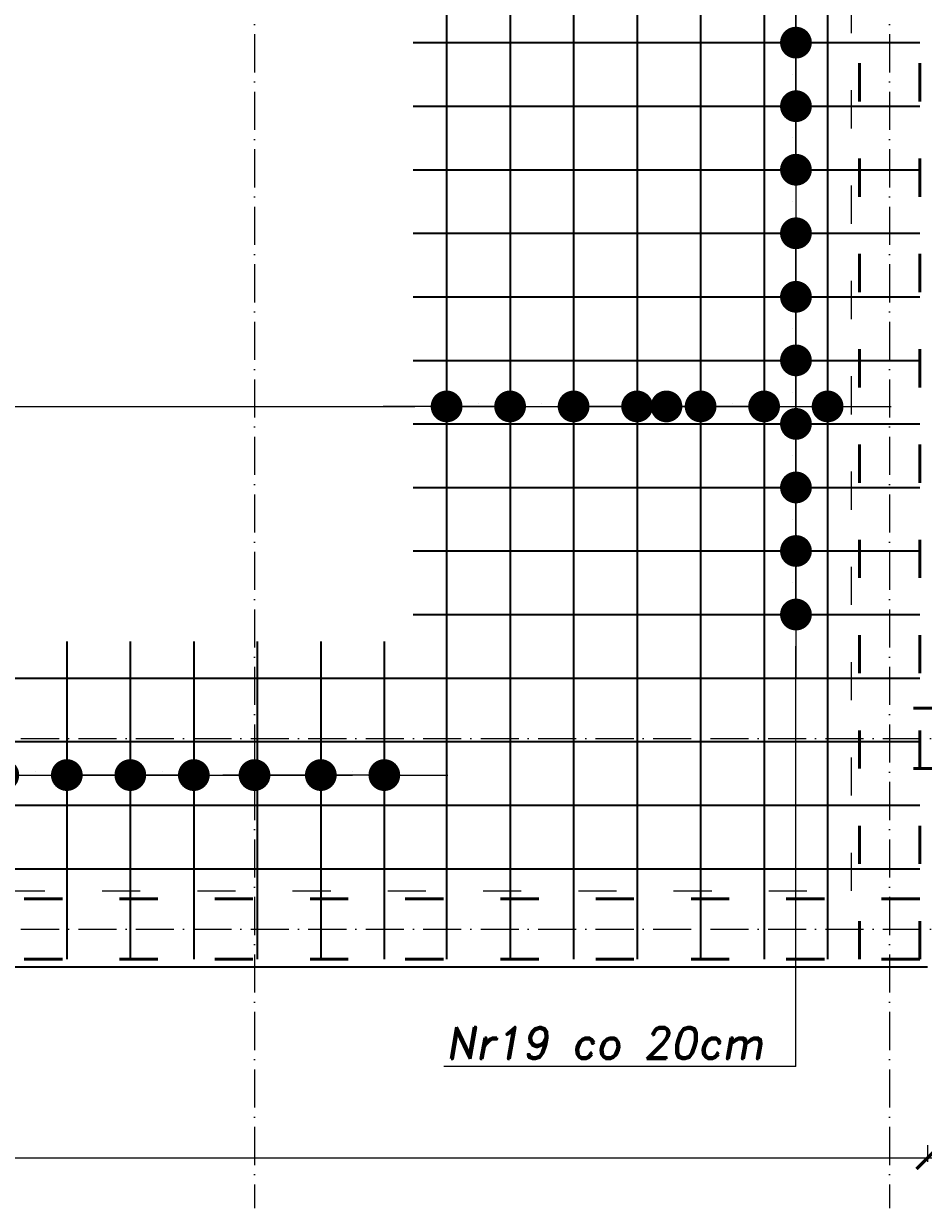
# Model space of a CAD drawing. Header units: millimetres. Extents: x 300938 to 312016, y 11971 to 20881.
# Tile 169 of 239: x 309336 to 309619, y 16196 to 16569. Entities that reach past the tile are written whole.
import ezdxf

# ---------------------------------------------------------------- set-up
doc = ezdxf.new("R2010")
doc.units = ezdxf.units.MM
doc.linetypes.add('ACAD_ISO03W100', pattern=[30, 12, -18])
doc.linetypes.add('ACAD_ISO10W100', pattern=[18, 12, -3, 0, -3])
for name, color, linetype, lineweight in [('konstrukcja', 3, 'Continuous', 35), ('konstrukcja wymiary', 1, 'Continuous', 13), ('opisy', 2, 'Continuous', 18), ('osie', 5, 'ACAD_ISO10W100', 13), ('zbrojenie', 4, 'Continuous', 50), ('zbrojenie płyty', 141, 'Continuous', 35)]:
    doc.layers.add(name, color=color, linetype=linetype, lineweight=lineweight)
doc.layers.add('przerywane', color=6, linetype='ACAD_ISO03W100')
doc.styles.add('KONSTRUKCJA', font='romand.shx', dxfattribs={"oblique": 10})
doc.styles.get("Standard").update_dxf_attribs({"font": 'romand.shx', "oblique": 10})
doc.dimstyles.new('150', dxfattribs={"dimtxt": 10, "dimasz": 7, "dimexe": 1.25, "dimexo": 0.625, "dimgap": 3, "dimtad": 1, "dimdec": 0, "dimrnd": 0.5, "dimtxsty": 'KONSTRUKCJA', "dimblk": 'ARCHTICK', "dimcen": 2.5, "dimadec": 0, "dimazin": 0, "dimtfac": 1, "dimtdec": 0, "dimtix": 1, "dimtmove": 0, "dimatfit": 3, "dimfxl": 4, "dimfxlon": 1, "dimarcsym": 0})
doc.dimstyles.new('kropki', dxfattribs={"dimtxt": 0.001, "dimasz": 10, "dimexe": 1.25, "dimexo": 0.625, "dimgap": 1, "dimtad": 1, "dimtxsty": 'Standard', "dimblk": 'DOT', "dimcen": 2.5, "dimadec": 0, "dimazin": 0, "dimtfac": 1, "dimtmove": 0, "dimatfit": 3, "dimfxl": 1, "dimfxlon": 1, "dimarcsym": 0})

# ---------------------------------------------------------------- blocks, each defined once
blk = doc.blocks.new('_ArchTick')
at = {"color": 0, "linetype": 'ByBlock', "lineweight": 13, "const_width": 0.15}
blk.add_lwpolyline([(-0.5, -0.5), (0.5, 0.5)], dxfattribs=at)
blk = doc.blocks.new('*D1322')
at = {"layer": 'Defpoints', "color": 0, "transparency": 16777216}
for p in [(308976.63, 16272.22), (309620.63, 16272.22), (309620.63, 16212.22)]:
    blk.add_point(p, dxfattribs=at)
at = {"layer": 'konstrukcja wymiary', "color": 0, "lineweight": -2, "transparency": 16777216}
for p, q in [((308976.63, 16216.22), (308976.63, 16210.97)), ((309620.63, 16216.22), (309620.63, 16210.97)), ((308976.63, 16212.22), (309620.63, 16212.22))]:
    blk.add_line(p, q, dxfattribs=at)
at = {"layer": 'konstrukcja wymiary', "color": 0, "lineweight": -2, "transparency": 16777216, "xscale": 7, "yscale": 7, "zscale": 7, "rotation": 180}
blk.add_blockref('_ArchTick', (308976.63, 16212.22), dxfattribs=at)
at = {"layer": 'konstrukcja wymiary', "color": 0, "lineweight": -2, "transparency": 16777216, "xscale": 7, "yscale": 7, "zscale": 7}
blk.add_blockref('_ArchTick', (309620.63, 16212.22), dxfattribs=at)
at = {"layer": 'konstrukcja wymiary', "color": 0, "transparency": 16777216, "insert": (309298.63, 16220.22), "char_height": 10, "attachment_point": 5, "style": 'KONSTRUKCJA'}
blk.add_mtext('644', dxfattribs=at)
blk = doc.blocks.new('*D1323')
at = {"layer": 'Defpoints', "color": 0, "transparency": 16777216}
for p in [(310116.63, 16332.22), (309620.63, 16272.22), (310116.63, 16212.22)]:
    blk.add_point(p, dxfattribs=at)
at = {"layer": 'konstrukcja wymiary', "color": 0, "lineweight": -2, "transparency": 16777216}
for p, q in [((309620.63, 16216.22), (309620.63, 16210.97)), ((310116.63, 16216.22), (310116.63, 16210.97)), ((309620.63, 16212.22), (310116.63, 16212.22))]:
    blk.add_line(p, q, dxfattribs=at)
at = {"layer": 'konstrukcja wymiary', "color": 0, "lineweight": -2, "transparency": 16777216, "xscale": 7, "yscale": 7, "zscale": 7, "rotation": 180}
blk.add_blockref('_ArchTick', (309620.63, 16212.22), dxfattribs=at)
at = {"layer": 'konstrukcja wymiary', "color": 0, "lineweight": -2, "transparency": 16777216, "xscale": 7, "yscale": 7, "zscale": 7}
blk.add_blockref('_ArchTick', (310116.63, 16212.22), dxfattribs=at)
at = {"layer": 'konstrukcja wymiary', "color": 0, "transparency": 16777216, "insert": (309868.63, 16220.22), "char_height": 10, "attachment_point": 5, "style": 'KONSTRUKCJA'}
blk.add_mtext('496', dxfattribs=at)
blk = doc.blocks.new('_Dot')
at = {"color": 0, "linetype": 'ByBlock', "lineweight": -2}
blk.add_line((-0.5, 0), (-1, 0), dxfattribs=at)
at = {"color": 0, "linetype": 'ByBlock', "const_width": 0.5}
blk.add_lwpolyline([(-0.25, 0, 1), (0.25, 0, 1)], format="xyb", close=True, dxfattribs=at)
blk = doc.blocks.new('*D1816')
at = {"layer": 'Defpoints', "color": 0, "transparency": 16777216}
for p in [(309569.13, 16603.22), (309569.13, 16583.22), (309579.16, 16583.22)]:
    blk.add_point(p, dxfattribs=at)
at = {"layer": 'konstrukcja wymiary', "color": 0, "lineweight": -2, "transparency": 16777216}
for p, q in [((309579.16, 16613.22), (309579.16, 16623.22)), ((309578.16, 16603.22), (309580.41, 16603.22)), ((309579.16, 16603.22), (309579.16, 16583.22)), ((309578.16, 16583.22), (309580.41, 16583.22)), ((309579.16, 16573.22), (309579.16, 16563.22))]:
    blk.add_line(p, q, dxfattribs=at)
at = {"layer": 'konstrukcja wymiary', "color": 0, "lineweight": -2, "transparency": 16777216, "xscale": 10, "yscale": 10, "zscale": 10}
for p, rotation in [((309579.16, 16603.22), 270), ((309579.16, 16583.22), 90)]:
    blk.add_blockref('_Dot', p, dxfattribs=dict(at, rotation=rotation))
at = {"layer": 'konstrukcja wymiary', "color": 0, "transparency": 16777216, "insert": (309578.16, 16593.22), "char_height": 0.001, "attachment_point": 5, "rotation": 90}
blk.add_mtext('20', dxfattribs=at)
blk = doc.blocks.new('*D1817')
at = {"layer": 'Defpoints', "color": 0, "transparency": 16777216}
for p in [(309569.13, 16583.22), (309569.13, 16563.22), (309579.16, 16563.22)]:
    blk.add_point(p, dxfattribs=at)
at = {"layer": 'konstrukcja wymiary', "color": 0, "lineweight": -2, "transparency": 16777216}
for p, q in [((309579.16, 16593.22), (309579.16, 16603.22)), ((309578.16, 16583.22), (309580.41, 16583.22)), ((309579.16, 16583.22), (309579.16, 16563.22)), ((309578.16, 16563.22), (309580.41, 16563.22)), ((309579.16, 16553.22), (309579.16, 16543.22))]:
    blk.add_line(p, q, dxfattribs=at)
at = {"layer": 'konstrukcja wymiary', "color": 0, "lineweight": -2, "transparency": 16777216, "xscale": 10, "yscale": 10, "zscale": 10}
for p, rotation in [((309579.16, 16583.22), 270), ((309579.16, 16563.22), 90)]:
    blk.add_blockref('_Dot', p, dxfattribs=dict(at, rotation=rotation))
at = {"layer": 'konstrukcja wymiary', "color": 0, "transparency": 16777216, "insert": (309578.16, 16573.22), "char_height": 0.001, "attachment_point": 5, "rotation": 90}
blk.add_mtext('20', dxfattribs=at)
blk = doc.blocks.new('*D1818')
at = {"layer": 'Defpoints', "color": 0, "transparency": 16777216}
for p in [(309569.13, 16563.22), (309569.13, 16543.22), (309579.16, 16543.22)]:
    blk.add_point(p, dxfattribs=at)
at = {"layer": 'konstrukcja wymiary', "color": 0, "lineweight": -2, "transparency": 16777216}
for p, q in [((309579.16, 16573.22), (309579.16, 16583.22)), ((309578.16, 16563.22), (309580.41, 16563.22)), ((309579.16, 16563.22), (309579.16, 16543.22)), ((309578.16, 16543.22), (309580.41, 16543.22)), ((309579.16, 16533.22), (309579.16, 16523.22))]:
    blk.add_line(p, q, dxfattribs=at)
at = {"layer": 'konstrukcja wymiary', "color": 0, "lineweight": -2, "transparency": 16777216, "xscale": 10, "yscale": 10, "zscale": 10}
for p, rotation in [((309579.16, 16563.22), 270), ((309579.16, 16543.22), 90)]:
    blk.add_blockref('_Dot', p, dxfattribs=dict(at, rotation=rotation))
at = {"layer": 'konstrukcja wymiary', "color": 0, "transparency": 16777216, "insert": (309578.16, 16553.22), "char_height": 0.001, "attachment_point": 5, "rotation": 90}
blk.add_mtext('20', dxfattribs=at)
blk = doc.blocks.new('*D1819')
at = {"layer": 'Defpoints', "color": 0, "transparency": 16777216}
for p in [(309569.13, 16543.22), (309569.13, 16523.22), (309579.16, 16523.22)]:
    blk.add_point(p, dxfattribs=at)
at = {"layer": 'konstrukcja wymiary', "color": 0, "lineweight": -2, "transparency": 16777216}
for p, q in [((309579.16, 16553.22), (309579.16, 16563.22)), ((309578.16, 16543.22), (309580.41, 16543.22)), ((309579.16, 16543.22), (309579.16, 16523.22)), ((309578.16, 16523.22), (309580.41, 16523.22)), ((309579.16, 16513.22), (309579.16, 16503.22))]:
    blk.add_line(p, q, dxfattribs=at)
at = {"layer": 'konstrukcja wymiary', "color": 0, "lineweight": -2, "transparency": 16777216, "xscale": 10, "yscale": 10, "zscale": 10}
for p, rotation in [((309579.16, 16543.22), 270), ((309579.16, 16523.22), 90)]:
    blk.add_blockref('_Dot', p, dxfattribs=dict(at, rotation=rotation))
at = {"layer": 'konstrukcja wymiary', "color": 0, "transparency": 16777216, "insert": (309578.16, 16533.22), "char_height": 0.001, "attachment_point": 5, "rotation": 90}
blk.add_mtext('20', dxfattribs=at)
blk = doc.blocks.new('*D1820')
at = {"layer": 'Defpoints', "color": 0, "transparency": 16777216}
for p in [(309569.13, 16523.22), (309569.13, 16503.22), (309579.16, 16503.22)]:
    blk.add_point(p, dxfattribs=at)
at = {"layer": 'konstrukcja wymiary', "color": 0, "lineweight": -2, "transparency": 16777216}
for p, q in [((309579.16, 16533.22), (309579.16, 16543.22)), ((309578.16, 16523.22), (309580.41, 16523.22)), ((309579.16, 16523.22), (309579.16, 16503.22)), ((309578.16, 16503.22), (309580.41, 16503.22)), ((309579.16, 16493.22), (309579.16, 16483.22))]:
    blk.add_line(p, q, dxfattribs=at)
at = {"layer": 'konstrukcja wymiary', "color": 0, "lineweight": -2, "transparency": 16777216, "xscale": 10, "yscale": 10, "zscale": 10}
for p, rotation in [((309579.16, 16523.22), 270), ((309579.16, 16503.22), 90)]:
    blk.add_blockref('_Dot', p, dxfattribs=dict(at, rotation=rotation))
at = {"layer": 'konstrukcja wymiary', "color": 0, "transparency": 16777216, "insert": (309578.16, 16513.22), "char_height": 0.001, "attachment_point": 5, "rotation": 90}
blk.add_mtext('20', dxfattribs=at)
blk = doc.blocks.new('*D1821')
at = {"layer": 'Defpoints', "color": 0, "transparency": 16777216}
for p in [(309569.13, 16503.22), (309569.13, 16383.22), (309579.16, 16383.22)]:
    blk.add_point(p, dxfattribs=at)
at = {"layer": 'konstrukcja wymiary', "color": 0, "lineweight": -2, "transparency": 16777216}
for p, q in [((309578.16, 16503.22), (309580.41, 16503.22)), ((309579.16, 16493.22), (309579.16, 16393.22)), ((309578.16, 16383.22), (309580.41, 16383.22))]:
    blk.add_line(p, q, dxfattribs=at)
at = {"layer": 'konstrukcja wymiary', "color": 0, "lineweight": -2, "transparency": 16777216, "xscale": 10, "yscale": 10, "zscale": 10}
for p, rotation in [((309579.16, 16503.22), 90), ((309579.16, 16383.22), 270)]:
    blk.add_blockref('_Dot', p, dxfattribs=dict(at, rotation=rotation))
at = {"layer": 'konstrukcja wymiary', "color": 0, "transparency": 16777216, "insert": (309578.16, 16443.22), "char_height": 0.001, "attachment_point": 5, "rotation": 90}
blk.add_mtext('120', dxfattribs=at)
blk = doc.blocks.new('*D1822')
at = {"layer": 'Defpoints', "color": 0, "transparency": 16777216}
for p in [(309569.13, 16403.22), (309579.16, 16403.22), (309569.13, 16383.22)]:
    blk.add_point(p, dxfattribs=at)
at = {"layer": 'konstrukcja wymiary', "color": 0, "lineweight": -2, "transparency": 16777216}
for p, q in [((309579.16, 16413.22), (309579.16, 16423.22)), ((309578.16, 16403.22), (309580.41, 16403.22)), ((309579.16, 16383.22), (309579.16, 16403.22)), ((309578.16, 16383.22), (309580.41, 16383.22)), ((309579.16, 16373.22), (309579.16, 16363.22))]:
    blk.add_line(p, q, dxfattribs=at)
at = {"layer": 'konstrukcja wymiary', "color": 0, "lineweight": -2, "transparency": 16777216, "xscale": 10, "yscale": 10, "zscale": 10}
for p, rotation in [((309579.16, 16403.22), 270), ((309579.16, 16383.22), 90)]:
    blk.add_blockref('_Dot', p, dxfattribs=dict(at, rotation=rotation))
at = {"layer": 'konstrukcja wymiary', "color": 0, "transparency": 16777216, "insert": (309578.16, 16393.22), "char_height": 0.001, "attachment_point": 5, "rotation": 90}
blk.add_mtext('20', dxfattribs=at)
blk = doc.blocks.new('*D1823')
at = {"layer": 'Defpoints', "color": 0, "transparency": 16777216}
for p in [(309569.13, 16423.22), (309579.16, 16423.22), (309569.13, 16403.22)]:
    blk.add_point(p, dxfattribs=at)
at = {"layer": 'konstrukcja wymiary', "color": 0, "lineweight": -2, "transparency": 16777216}
for p, q in [((309579.16, 16433.22), (309579.16, 16443.22)), ((309578.16, 16423.22), (309580.41, 16423.22)), ((309579.16, 16403.22), (309579.16, 16423.22)), ((309578.16, 16403.22), (309580.41, 16403.22)), ((309579.16, 16393.22), (309579.16, 16383.22))]:
    blk.add_line(p, q, dxfattribs=at)
at = {"layer": 'konstrukcja wymiary', "color": 0, "lineweight": -2, "transparency": 16777216, "xscale": 10, "yscale": 10, "zscale": 10}
for p, rotation in [((309579.16, 16423.22), 270), ((309579.16, 16403.22), 90)]:
    blk.add_blockref('_Dot', p, dxfattribs=dict(at, rotation=rotation))
at = {"layer": 'konstrukcja wymiary', "color": 0, "transparency": 16777216, "insert": (309578.16, 16413.22), "char_height": 0.001, "attachment_point": 5, "rotation": 90}
blk.add_mtext('20', dxfattribs=at)
blk = doc.blocks.new('*D1824')
at = {"layer": 'Defpoints', "color": 0, "transparency": 16777216}
for p in [(309569.13, 16443.22), (309579.16, 16443.22), (309569.13, 16423.22)]:
    blk.add_point(p, dxfattribs=at)
at = {"layer": 'konstrukcja wymiary', "color": 0, "lineweight": -2, "transparency": 16777216}
for p, q in [((309579.16, 16453.22), (309579.16, 16463.22)), ((309578.16, 16443.22), (309580.41, 16443.22)), ((309579.16, 16423.22), (309579.16, 16443.22)), ((309578.16, 16423.22), (309580.41, 16423.22)), ((309579.16, 16413.22), (309579.16, 16403.22))]:
    blk.add_line(p, q, dxfattribs=at)
at = {"layer": 'konstrukcja wymiary', "color": 0, "lineweight": -2, "transparency": 16777216, "xscale": 10, "yscale": 10, "zscale": 10}
for p, rotation in [((309579.16, 16443.22), 270), ((309579.16, 16423.22), 90)]:
    blk.add_blockref('_Dot', p, dxfattribs=dict(at, rotation=rotation))
at = {"layer": 'konstrukcja wymiary', "color": 0, "transparency": 16777216, "insert": (309578.16, 16433.22), "char_height": 0.001, "attachment_point": 5, "rotation": 90}
blk.add_mtext('20', dxfattribs=at)
blk = doc.blocks.new('*D1825')
at = {"layer": 'Defpoints', "color": 0, "transparency": 16777216}
for p in [(309569.13, 16463.22), (309579.16, 16463.22), (309569.13, 16443.22)]:
    blk.add_point(p, dxfattribs=at)
at = {"layer": 'konstrukcja wymiary', "color": 0, "lineweight": -2, "transparency": 16777216}
for p, q in [((309579.16, 16473.22), (309579.16, 16483.22)), ((309578.16, 16463.22), (309580.41, 16463.22)), ((309579.16, 16443.22), (309579.16, 16463.22)), ((309578.16, 16443.22), (309580.41, 16443.22)), ((309579.16, 16433.22), (309579.16, 16423.22))]:
    blk.add_line(p, q, dxfattribs=at)
at = {"layer": 'konstrukcja wymiary', "color": 0, "lineweight": -2, "transparency": 16777216, "xscale": 10, "yscale": 10, "zscale": 10}
for p, rotation in [((309579.16, 16463.22), 270), ((309579.16, 16443.22), 90)]:
    blk.add_blockref('_Dot', p, dxfattribs=dict(at, rotation=rotation))
at = {"layer": 'konstrukcja wymiary', "color": 0, "transparency": 16777216, "insert": (309578.16, 16453.22), "char_height": 0.001, "attachment_point": 5, "rotation": 90}
blk.add_mtext('20', dxfattribs=at)
blk = doc.blocks.new('*D1826')
at = {"layer": 'Defpoints', "color": 0, "transparency": 16777216}
for p in [(309569.13, 16483.22), (309579.16, 16483.22), (309569.13, 16463.22)]:
    blk.add_point(p, dxfattribs=at)
at = {"layer": 'konstrukcja wymiary', "color": 0, "lineweight": -2, "transparency": 16777216}
for p, q in [((309579.16, 16493.22), (309579.16, 16503.22)), ((309578.16, 16483.22), (309580.41, 16483.22)), ((309579.16, 16463.22), (309579.16, 16483.22)), ((309578.16, 16463.22), (309580.41, 16463.22)), ((309579.16, 16453.22), (309579.16, 16443.22))]:
    blk.add_line(p, q, dxfattribs=at)
at = {"layer": 'konstrukcja wymiary', "color": 0, "lineweight": -2, "transparency": 16777216, "xscale": 10, "yscale": 10, "zscale": 10}
for p, rotation in [((309579.16, 16483.22), 270), ((309579.16, 16463.22), 90)]:
    blk.add_blockref('_Dot', p, dxfattribs=dict(at, rotation=rotation))
at = {"layer": 'konstrukcja wymiary', "color": 0, "transparency": 16777216, "insert": (309578.16, 16473.22), "char_height": 0.001, "attachment_point": 5, "rotation": 90}
blk.add_mtext('20', dxfattribs=at)
blk = doc.blocks.new('*D1976')
at = {"layer": 'Defpoints', "color": 0, "transparency": 16777216}
for p in [(309329.52, 16332.69), (309309.52, 16323.22), (309329.52, 16323.22)]:
    blk.add_point(p, dxfattribs=at)
at = {"layer": 'konstrukcja wymiary', "color": 0, "lineweight": -2, "transparency": 16777216}
for p, q in [((309299.52, 16332.69), (309289.52, 16332.69)), ((309309.52, 16331.69), (309309.52, 16333.94)), ((309309.52, 16332.69), (309329.52, 16332.69)), ((309329.52, 16331.69), (309329.52, 16333.94)), ((309339.52, 16332.69), (309349.52, 16332.69))]:
    blk.add_line(p, q, dxfattribs=at)
at = {"layer": 'konstrukcja wymiary', "color": 0, "lineweight": -2, "transparency": 16777216, "xscale": 10, "yscale": 10, "zscale": 10}
blk.add_blockref('_Dot', (309309.52, 16332.69), dxfattribs=at)
at = {"layer": 'konstrukcja wymiary', "color": 0, "lineweight": -2, "transparency": 16777216, "xscale": 10, "yscale": 10, "zscale": 10, "rotation": 180}
blk.add_blockref('_Dot', (309329.52, 16332.69), dxfattribs=at)
at = {"layer": 'konstrukcja wymiary', "color": 0, "transparency": 16777216, "insert": (309319.52, 16333.69), "char_height": 0.001, "attachment_point": 5}
blk.add_mtext('20', dxfattribs=at)
blk = doc.blocks.new('*D1977')
at = {"layer": 'Defpoints', "color": 0, "transparency": 16777216}
for p in [(309349.52, 16332.69), (309329.52, 16323.22), (309349.52, 16323.22)]:
    blk.add_point(p, dxfattribs=at)
at = {"layer": 'konstrukcja wymiary', "color": 0, "lineweight": -2, "transparency": 16777216}
for p, q in [((309319.52, 16332.69), (309309.52, 16332.69)), ((309329.52, 16331.69), (309329.52, 16333.94)), ((309329.52, 16332.69), (309349.52, 16332.69)), ((309349.52, 16331.69), (309349.52, 16333.94)), ((309359.52, 16332.69), (309369.52, 16332.69))]:
    blk.add_line(p, q, dxfattribs=at)
at = {"layer": 'konstrukcja wymiary', "color": 0, "lineweight": -2, "transparency": 16777216, "xscale": 10, "yscale": 10, "zscale": 10}
blk.add_blockref('_Dot', (309329.52, 16332.69), dxfattribs=at)
at = {"layer": 'konstrukcja wymiary', "color": 0, "lineweight": -2, "transparency": 16777216, "xscale": 10, "yscale": 10, "zscale": 10, "rotation": 180}
blk.add_blockref('_Dot', (309349.52, 16332.69), dxfattribs=at)
at = {"layer": 'konstrukcja wymiary', "color": 0, "transparency": 16777216, "insert": (309339.52, 16333.69), "char_height": 0.001, "attachment_point": 5}
blk.add_mtext('20', dxfattribs=at)
blk = doc.blocks.new('*D1978')
at = {"layer": 'Defpoints', "color": 0, "transparency": 16777216}
for p in [(309389.52, 16332.69), (309349.52, 16323.22), (309389.52, 16323.22)]:
    blk.add_point(p, dxfattribs=at)
at = {"layer": 'konstrukcja wymiary', "color": 0, "lineweight": -2, "transparency": 16777216}
for p, q in [((309349.52, 16331.69), (309349.52, 16333.94)), ((309359.52, 16332.69), (309379.52, 16332.69)), ((309389.52, 16331.69), (309389.52, 16333.94))]:
    blk.add_line(p, q, dxfattribs=at)
at = {"layer": 'konstrukcja wymiary', "color": 0, "lineweight": -2, "transparency": 16777216, "xscale": 10, "yscale": 10, "zscale": 10, "rotation": 180}
blk.add_blockref('_Dot', (309349.52, 16332.69), dxfattribs=at)
at = {"layer": 'konstrukcja wymiary', "color": 0, "lineweight": -2, "transparency": 16777216, "xscale": 10, "yscale": 10, "zscale": 10}
blk.add_blockref('_Dot', (309389.52, 16332.69), dxfattribs=at)
at = {"layer": 'konstrukcja wymiary', "color": 0, "transparency": 16777216, "insert": (309369.52, 16333.69), "char_height": 0.001, "attachment_point": 5}
blk.add_mtext('40', dxfattribs=at)
blk = doc.blocks.new('*D1979')
at = {"layer": 'Defpoints', "color": 0, "transparency": 16777216}
for p in [(309369.52, 16332.69), (309369.52, 16323.22), (309389.52, 16323.22)]:
    blk.add_point(p, dxfattribs=at)
at = {"layer": 'konstrukcja wymiary', "color": 0, "lineweight": -2, "transparency": 16777216}
for p, q in [((309359.52, 16332.69), (309349.52, 16332.69)), ((309369.52, 16331.69), (309369.52, 16333.94)), ((309389.52, 16332.69), (309369.52, 16332.69)), ((309389.52, 16331.69), (309389.52, 16333.94)), ((309399.52, 16332.69), (309409.52, 16332.69))]:
    blk.add_line(p, q, dxfattribs=at)
at = {"layer": 'konstrukcja wymiary', "color": 0, "lineweight": -2, "transparency": 16777216, "xscale": 10, "yscale": 10, "zscale": 10}
blk.add_blockref('_Dot', (309369.52, 16332.69), dxfattribs=at)
at = {"layer": 'konstrukcja wymiary', "color": 0, "lineweight": -2, "transparency": 16777216, "xscale": 10, "yscale": 10, "zscale": 10, "rotation": 180}
blk.add_blockref('_Dot', (309389.52, 16332.69), dxfattribs=at)
at = {"layer": 'konstrukcja wymiary', "color": 0, "transparency": 16777216, "insert": (309379.52, 16333.69), "char_height": 0.001, "attachment_point": 5}
blk.add_mtext('20', dxfattribs=at)
blk = doc.blocks.new('*D1980')
at = {"layer": 'Defpoints', "color": 0, "transparency": 16777216}
for p in [(309408.63, 16332.69), (309369.52, 16323.22), (309408.63, 16323.22)]:
    blk.add_point(p, dxfattribs=at)
at = {"layer": 'konstrukcja wymiary', "color": 0, "lineweight": -2, "transparency": 16777216}
for p, q in [((309369.52, 16331.69), (309369.52, 16333.94)), ((309379.52, 16332.69), (309398.63, 16332.69)), ((309408.63, 16331.69), (309408.63, 16333.94))]:
    blk.add_line(p, q, dxfattribs=at)
at = {"layer": 'konstrukcja wymiary', "color": 0, "lineweight": -2, "transparency": 16777216, "xscale": 10, "yscale": 10, "zscale": 10, "rotation": 180}
blk.add_blockref('_Dot', (309369.52, 16332.69), dxfattribs=at)
at = {"layer": 'konstrukcja wymiary', "color": 0, "lineweight": -2, "transparency": 16777216, "xscale": 10, "yscale": 10, "zscale": 10}
blk.add_blockref('_Dot', (309408.63, 16332.69), dxfattribs=at)
at = {"layer": 'konstrukcja wymiary', "color": 0, "transparency": 16777216, "insert": (309389.07, 16333.69), "char_height": 0.001, "attachment_point": 5}
blk.add_mtext('39,11', dxfattribs=at)
blk = doc.blocks.new('*D1981')
at = {"layer": 'Defpoints', "color": 0, "transparency": 16777216}
for p in [(309449.52, 16332.69), (309408.63, 16323.22), (309449.52, 16323.22)]:
    blk.add_point(p, dxfattribs=at)
at = {"layer": 'konstrukcja wymiary', "color": 0, "lineweight": -2, "transparency": 16777216}
for p, q in [((309408.63, 16331.69), (309408.63, 16333.94)), ((309418.63, 16332.69), (309439.52, 16332.69)), ((309449.52, 16331.69), (309449.52, 16333.94))]:
    blk.add_line(p, q, dxfattribs=at)
at = {"layer": 'konstrukcja wymiary', "color": 0, "lineweight": -2, "transparency": 16777216, "xscale": 10, "yscale": 10, "zscale": 10, "rotation": 180}
blk.add_blockref('_Dot', (309408.63, 16332.69), dxfattribs=at)
at = {"layer": 'konstrukcja wymiary', "color": 0, "lineweight": -2, "transparency": 16777216, "xscale": 10, "yscale": 10, "zscale": 10}
blk.add_blockref('_Dot', (309449.52, 16332.69), dxfattribs=at)
at = {"layer": 'konstrukcja wymiary', "color": 0, "transparency": 16777216, "insert": (309429.07, 16333.69), "char_height": 0.001, "attachment_point": 5}
blk.add_mtext('40,89', dxfattribs=at)
blk = doc.blocks.new('*D1982')
at = {"layer": 'Defpoints', "color": 0, "transparency": 16777216}
for p in [(309429.52, 16332.69), (309429.52, 16323.22), (309449.52, 16323.22)]:
    blk.add_point(p, dxfattribs=at)
at = {"layer": 'konstrukcja wymiary', "color": 0, "lineweight": -2, "transparency": 16777216}
for p, q in [((309419.52, 16332.69), (309409.52, 16332.69)), ((309429.52, 16331.69), (309429.52, 16333.94)), ((309449.52, 16332.69), (309429.52, 16332.69)), ((309449.52, 16331.69), (309449.52, 16333.94)), ((309459.52, 16332.69), (309469.52, 16332.69))]:
    blk.add_line(p, q, dxfattribs=at)
at = {"layer": 'konstrukcja wymiary', "color": 0, "lineweight": -2, "transparency": 16777216, "xscale": 10, "yscale": 10, "zscale": 10}
blk.add_blockref('_Dot', (309429.52, 16332.69), dxfattribs=at)
at = {"layer": 'konstrukcja wymiary', "color": 0, "lineweight": -2, "transparency": 16777216, "xscale": 10, "yscale": 10, "zscale": 10, "rotation": 180}
blk.add_blockref('_Dot', (309449.52, 16332.69), dxfattribs=at)
at = {"layer": 'konstrukcja wymiary', "color": 0, "transparency": 16777216, "insert": (309439.52, 16333.69), "char_height": 0.001, "attachment_point": 5}
blk.add_mtext('20', dxfattribs=at)
blk = doc.blocks.new('*D1986')
at = {"layer": 'Defpoints', "color": 0, "transparency": 16777216}
for p in [(309469.13, 16448.72), (309469.13, 16443.22), (309069.52, 16439.72)]:
    blk.add_point(p, dxfattribs=at)
at = {"layer": 'konstrukcja wymiary', "color": 0, "lineweight": -2, "transparency": 16777216}
for p, q in [((309069.52, 16447.72), (309069.52, 16449.97)), ((309079.52, 16448.72), (309459.13, 16448.72)), ((309469.13, 16447.72), (309469.13, 16449.97))]:
    blk.add_line(p, q, dxfattribs=at)
at = {"layer": 'konstrukcja wymiary', "color": 0, "lineweight": -2, "transparency": 16777216, "xscale": 10, "yscale": 10, "zscale": 10, "rotation": 180}
blk.add_blockref('_Dot', (309069.52, 16448.72), dxfattribs=at)
at = {"layer": 'konstrukcja wymiary', "color": 0, "lineweight": -2, "transparency": 16777216, "xscale": 10, "yscale": 10, "zscale": 10}
blk.add_blockref('_Dot', (309469.13, 16448.72), dxfattribs=at)
at = {"layer": 'konstrukcja wymiary', "color": 0, "transparency": 16777216, "insert": (309269.32, 16449.72), "char_height": 0.001, "attachment_point": 5}
blk.add_mtext('399,61', dxfattribs=at)
blk = doc.blocks.new('*D1987')
at = {"layer": 'Defpoints', "color": 0, "transparency": 16777216}
for p in [(309489.13, 16448.72), (309469.13, 16443.22), (309489.13, 16443.22)]:
    blk.add_point(p, dxfattribs=at)
at = {"layer": 'konstrukcja wymiary', "color": 0, "lineweight": -2, "transparency": 16777216}
for p, q in [((309459.13, 16448.72), (309449.13, 16448.72)), ((309469.13, 16447.72), (309469.13, 16449.97)), ((309469.13, 16448.72), (309489.13, 16448.72)), ((309489.13, 16447.72), (309489.13, 16449.97)), ((309499.13, 16448.72), (309509.13, 16448.72))]:
    blk.add_line(p, q, dxfattribs=at)
at = {"layer": 'konstrukcja wymiary', "color": 0, "lineweight": -2, "transparency": 16777216, "xscale": 10, "yscale": 10, "zscale": 10}
blk.add_blockref('_Dot', (309469.13, 16448.72), dxfattribs=at)
at = {"layer": 'konstrukcja wymiary', "color": 0, "lineweight": -2, "transparency": 16777216, "xscale": 10, "yscale": 10, "zscale": 10, "rotation": 180}
blk.add_blockref('_Dot', (309489.13, 16448.72), dxfattribs=at)
at = {"layer": 'konstrukcja wymiary', "color": 0, "transparency": 16777216, "insert": (309479.13, 16449.72), "char_height": 0.001, "attachment_point": 5}
blk.add_mtext('20', dxfattribs=at)
blk = doc.blocks.new('*D1988')
at = {"layer": 'Defpoints', "color": 0, "transparency": 16777216}
for p in [(309509.13, 16448.72), (309489.13, 16443.22), (309509.13, 16443.22)]:
    blk.add_point(p, dxfattribs=at)
at = {"layer": 'konstrukcja wymiary', "color": 0, "lineweight": -2, "transparency": 16777216}
for p, q in [((309479.13, 16448.72), (309469.13, 16448.72)), ((309489.13, 16447.72), (309489.13, 16449.97)), ((309489.13, 16448.72), (309509.13, 16448.72)), ((309509.13, 16447.72), (309509.13, 16449.97)), ((309519.13, 16448.72), (309529.13, 16448.72))]:
    blk.add_line(p, q, dxfattribs=at)
at = {"layer": 'konstrukcja wymiary', "color": 0, "lineweight": -2, "transparency": 16777216, "xscale": 10, "yscale": 10, "zscale": 10}
blk.add_blockref('_Dot', (309489.13, 16448.72), dxfattribs=at)
at = {"layer": 'konstrukcja wymiary', "color": 0, "lineweight": -2, "transparency": 16777216, "xscale": 10, "yscale": 10, "zscale": 10, "rotation": 180}
blk.add_blockref('_Dot', (309509.13, 16448.72), dxfattribs=at)
at = {"layer": 'konstrukcja wymiary', "color": 0, "transparency": 16777216, "insert": (309499.13, 16449.72), "char_height": 0.001, "attachment_point": 5}
blk.add_mtext('20', dxfattribs=at)
blk = doc.blocks.new('*D1989')
at = {"layer": 'Defpoints', "color": 0, "transparency": 16777216}
for p in [(309529.13, 16448.72), (309529.13, 16443.22), (309538.38, 16443.22)]:
    blk.add_point(p, dxfattribs=at)
at = {"layer": 'konstrukcja wymiary', "color": 0, "lineweight": -2, "transparency": 16777216}
for p, q in [((309519.13, 16448.72), (309509.13, 16448.72)), ((309529.13, 16447.72), (309529.13, 16449.97)), ((309538.38, 16448.72), (309529.13, 16448.72)), ((309538.38, 16447.72), (309538.38, 16449.97)), ((309548.38, 16448.72), (309558.38, 16448.72))]:
    blk.add_line(p, q, dxfattribs=at)
at = {"layer": 'konstrukcja wymiary', "color": 0, "lineweight": -2, "transparency": 16777216, "xscale": 10, "yscale": 10, "zscale": 10}
blk.add_blockref('_Dot', (309529.13, 16448.72), dxfattribs=at)
at = {"layer": 'konstrukcja wymiary', "color": 0, "lineweight": -2, "transparency": 16777216, "xscale": 10, "yscale": 10, "zscale": 10, "rotation": 180}
blk.add_blockref('_Dot', (309538.38, 16448.72), dxfattribs=at)
at = {"layer": 'konstrukcja wymiary', "color": 0, "transparency": 16777216, "insert": (309533.76, 16449.72), "char_height": 0.001, "attachment_point": 5}
blk.add_mtext('9,25', dxfattribs=at)
blk = doc.blocks.new('*D1990')
at = {"layer": 'Defpoints', "color": 0, "transparency": 16777216}
for p in [(309549.13, 16448.72), (309529.13, 16443.22), (309549.13, 16443.22)]:
    blk.add_point(p, dxfattribs=at)
at = {"layer": 'konstrukcja wymiary', "color": 0, "lineweight": -2, "transparency": 16777216}
for p, q in [((309519.13, 16448.72), (309509.13, 16448.72)), ((309529.13, 16447.72), (309529.13, 16449.97)), ((309529.13, 16448.72), (309549.13, 16448.72)), ((309549.13, 16447.72), (309549.13, 16449.97)), ((309559.13, 16448.72), (309569.13, 16448.72))]:
    blk.add_line(p, q, dxfattribs=at)
at = {"layer": 'konstrukcja wymiary', "color": 0, "lineweight": -2, "transparency": 16777216, "xscale": 10, "yscale": 10, "zscale": 10}
blk.add_blockref('_Dot', (309529.13, 16448.72), dxfattribs=at)
at = {"layer": 'konstrukcja wymiary', "color": 0, "lineweight": -2, "transparency": 16777216, "xscale": 10, "yscale": 10, "zscale": 10, "rotation": 180}
blk.add_blockref('_Dot', (309549.13, 16448.72), dxfattribs=at)
at = {"layer": 'konstrukcja wymiary', "color": 0, "transparency": 16777216, "insert": (309539.13, 16449.72), "char_height": 0.001, "attachment_point": 5}
blk.add_mtext('20', dxfattribs=at)
blk = doc.blocks.new('*D1991')
at = {"layer": 'Defpoints', "color": 0, "transparency": 16777216}
for p in [(309569.13, 16448.72), (309549.13, 16443.22), (309569.13, 16443.22)]:
    blk.add_point(p, dxfattribs=at)
at = {"layer": 'konstrukcja wymiary', "color": 0, "lineweight": -2, "transparency": 16777216}
for p, q in [((309539.13, 16448.72), (309529.13, 16448.72)), ((309549.13, 16447.72), (309549.13, 16449.97)), ((309549.13, 16448.72), (309569.13, 16448.72)), ((309569.13, 16447.72), (309569.13, 16449.97)), ((309579.13, 16448.72), (309589.13, 16448.72))]:
    blk.add_line(p, q, dxfattribs=at)
at = {"layer": 'konstrukcja wymiary', "color": 0, "lineweight": -2, "transparency": 16777216, "xscale": 10, "yscale": 10, "zscale": 10}
blk.add_blockref('_Dot', (309549.13, 16448.72), dxfattribs=at)
at = {"layer": 'konstrukcja wymiary', "color": 0, "lineweight": -2, "transparency": 16777216, "xscale": 10, "yscale": 10, "zscale": 10, "rotation": 180}
blk.add_blockref('_Dot', (309569.13, 16448.72), dxfattribs=at)
at = {"layer": 'konstrukcja wymiary', "color": 0, "transparency": 16777216, "insert": (309559.13, 16449.72), "char_height": 0.001, "attachment_point": 5}
blk.add_mtext('20', dxfattribs=at)
blk = doc.blocks.new('*D1992')
at = {"layer": 'Defpoints', "color": 0, "transparency": 16777216}
for p in [(309589.13, 16448.72), (309569.13, 16443.22), (309589.13, 16443.22)]:
    blk.add_point(p, dxfattribs=at)
at = {"layer": 'konstrukcja wymiary', "color": 0, "lineweight": -2, "transparency": 16777216}
for p, q in [((309559.13, 16448.72), (309549.13, 16448.72)), ((309569.13, 16447.72), (309569.13, 16449.97)), ((309569.13, 16448.72), (309589.13, 16448.72)), ((309589.13, 16447.72), (309589.13, 16449.97)), ((309599.13, 16448.72), (309609.13, 16448.72))]:
    blk.add_line(p, q, dxfattribs=at)
at = {"layer": 'konstrukcja wymiary', "color": 0, "lineweight": -2, "transparency": 16777216, "xscale": 10, "yscale": 10, "zscale": 10}
blk.add_blockref('_Dot', (309569.13, 16448.72), dxfattribs=at)
at = {"layer": 'konstrukcja wymiary', "color": 0, "lineweight": -2, "transparency": 16777216, "xscale": 10, "yscale": 10, "zscale": 10, "rotation": 180}
blk.add_blockref('_Dot', (309589.13, 16448.72), dxfattribs=at)
at = {"layer": 'konstrukcja wymiary', "color": 0, "transparency": 16777216, "insert": (309579.13, 16449.72), "char_height": 0.001, "attachment_point": 5}
blk.add_mtext('20', dxfattribs=at)

msp = doc.modelspace()

# ---------------------------------------------------------------- linework, layer by layer
at = {"layer": 'konstrukcja'}
msp.add_line((309620.631, 16272.224), (308976.631, 16272.224), dxfattribs=at)
at = {"layer": 'konstrukcja wymiary'}
for q in [(309579.159, 16373.224), (309468.263, 16240.919)]:
    msp.add_line((309579.159, 16240.919), q, dxfattribs=at)
at = {"layer": 'osie'}
for p, q in [((309408.631, 17706.148), (309408.631, 16196.332)), ((309608.631, 17706.148), (309608.631, 16196.332)), ((308773.963, 16344.224), (310778.683, 16344.224)), ((308773.963, 16284.224), (310778.683, 16284.224))]:
    msp.add_line(p, q, dxfattribs=at)
at = {"layer": 'przerywane'}
for p, q in [((309596.631, 16296.224), (309596.631, 16907.224)), ((309000.631, 16296.224), (309596.631, 16296.224))]:
    msp.add_line(p, q, dxfattribs=at)
at = {"layer": 'zbrojenie', "linetype": 'ACAD_ISO03W100'}
for p, q in [((309599.131, 16274.724), (309599.131, 16928.724)), ((309618.131, 16274.724), (309618.131, 16928.724)), ((310138.131, 16353.724), (309599.131, 16353.724)), ((310138.131, 16334.724), (309599.131, 16334.724)), ((309618.131, 16293.724), (308979.131, 16293.724)), ((309618.131, 16274.724), (308979.131, 16274.724))]:
    msp.add_line(p, q, dxfattribs=at)
at = {"layer": 'zbrojenie płyty'}
for p, q in [((309469.131, 17069.224), (309469.131, 16274.724)), ((309489.131, 17069.224), (309489.131, 16274.724)), ((309509.131, 17069.224), (309509.131, 16274.724)), ((309529.131, 17069.224), (309529.131, 16274.724)), ((309549.131, 17069.224), (309549.131, 16274.724)), ((309569.131, 17069.224), (309569.131, 16274.724)), ((309589.131, 17069.224), (309589.131, 16274.724)), ((309458.631, 16563.224), (309618.131, 16563.224)), ((309458.631, 16543.224), (309618.131, 16543.224)), ((309458.631, 16523.224), (309618.131, 16523.224)), ((309458.631, 16503.224), (309618.131, 16503.224)), ((309458.631, 16483.224), (309618.131, 16483.224)), ((309458.631, 16463.224), (309618.131, 16463.224)), ((309458.631, 16443.224), (309618.131, 16443.224)), ((309458.631, 16423.224), (309618.131, 16423.224)), ((309458.631, 16403.224), (309618.131, 16403.224)), ((309458.631, 16383.224), (309618.131, 16383.224)), ((309349.518, 16374.724), (309349.518, 16274.724)), ((309369.518, 16374.724), (309369.518, 16274.724)), ((309389.518, 16374.724), (309389.518, 16274.724)), ((309409.518, 16374.724), (309409.518, 16274.724)), ((309429.518, 16374.724), (309429.518, 16274.724)), ((309449.518, 16374.724), (309449.518, 16274.724)), ((308979.131, 16363.224), (309618.131, 16363.224)), ((308979.131, 16343.224), (309618.131, 16343.224)), ((308979.131, 16323.224), (309618.131, 16323.224)), ((308979.131, 16303.224), (309618.131, 16303.224))]:
    msp.add_line(p, q, dxfattribs=at)

# ---------------------------------------------------------------- texts
at = {"layer": 'opisy', "insert": (309518.952, 16248.365), "char_height": 10, "width": 231.49388, "attachment_point": 5}
msp.add_mtext('Nr19 co 20cm', dxfattribs=at)

# ---------------------------------------------------------------- dimensions: what is measured, and where the dimension line sits
at = {"layer": 'konstrukcja wymiary'}
for base, p1, p2, picture, middle in [((309579.159, 16583.224), (309569.131, 16603.224), (309569.131, 16583.224), '*D1816', (309578.158, 16593.224)), ((309579.159, 16563.224), (309569.131, 16583.224), (309569.131, 16563.224), '*D1817', (309578.158, 16573.224)), ((309579.159, 16543.224), (309569.131, 16563.224), (309569.131, 16543.224), '*D1818', (309578.158, 16553.224)), ((309579.159, 16523.224), (309569.131, 16543.224), (309569.131, 16523.224), '*D1819', (309578.158, 16533.224)), ((309579.159, 16503.224), (309569.131, 16523.224), (309569.131, 16503.224), '*D1820', (309578.158, 16513.224)), ((309579.159, 16383.224), (309569.131, 16503.224), (309569.131, 16383.224), '*D1821', (309578.158, 16443.224)), ((309579.159, 16483.224), (309569.131, 16463.224), (309569.131, 16483.224), '*D1826', (309578.158, 16473.224)), ((309579.159, 16463.224), (309569.131, 16443.224), (309569.131, 16463.224), '*D1825', (309578.158, 16453.224)), ((309579.159, 16443.224), (309569.131, 16423.224), (309569.131, 16443.224), '*D1824', (309578.158, 16433.224)), ((309579.159, 16423.224), (309569.131, 16403.224), (309569.131, 16423.224), '*D1823', (309578.158, 16413.224)), ((309579.159, 16403.224), (309569.131, 16383.224), (309569.131, 16403.224), '*D1822', (309578.158, 16393.224))]:
    dim = msp.add_linear_dim(base=base, p1=p1, p2=p2, angle=90, dimstyle='kropki', override={"dimtmove": 1}, dxfattribs=at)
    dim.commit()
    dim.dimension.update_dxf_attribs({"geometry": picture, "text_midpoint": middle})
for base, p1, p2, dimstyle, picture, middle in [((309469.131, 16448.722), (309069.518, 16439.724), (309469.131, 16443.224), 'kropki', '*D1986', (309269.324, 16449.722)), ((309489.131, 16448.722), (309469.131, 16443.224), (309489.131, 16443.224), 'kropki', '*D1987', (309479.131, 16449.722)), ((309509.131, 16448.722), (309489.131, 16443.224), (309509.131, 16443.224), 'kropki', '*D1988', (309499.131, 16449.722)), ((309529.131, 16448.722), (309538.381, 16443.224), (309529.131, 16443.224), 'kropki', '*D1989', (309533.756, 16449.722)), ((309549.131, 16448.722), (309529.131, 16443.224), (309549.131, 16443.224), 'kropki', '*D1990', (309539.131, 16449.722)), ((309569.131, 16448.722), (309549.131, 16443.224), (309569.131, 16443.224), 'kropki', '*D1991', (309559.131, 16449.722)), ((309589.131, 16448.722), (309569.131, 16443.224), (309589.131, 16443.224), 'kropki', '*D1992', (309579.131, 16449.722)), ((309329.518, 16332.691), (309309.518, 16323.224), (309329.518, 16323.224), 'kropki', '*D1976', (309319.518, 16333.691)), ((309349.518, 16332.691), (309329.518, 16323.224), (309349.518, 16323.224), 'kropki', '*D1977', (309339.518, 16333.691)), ((309389.518, 16332.691), (309349.518, 16323.224), (309389.518, 16323.224), 'kropki', '*D1978', (309369.518, 16333.691)), ((309369.518, 16332.691), (309389.518, 16323.224), (309369.518, 16323.224), 'kropki', '*D1979', (309379.518, 16333.691)), ((309408.631, 16332.691), (309369.518, 16323.224), (309408.631, 16323.224), 'kropki', '*D1980', (309389.074, 16333.691)), ((309449.518, 16332.691), (309408.631, 16323.224), (309449.518, 16323.224), 'kropki', '*D1981', (309429.074, 16333.691)), ((309429.518, 16332.691), (309449.518, 16323.224), (309429.518, 16323.224), 'kropki', '*D1982', (309439.518, 16333.691)), ((310116.631, 16212.224), (309620.631, 16272.224), (310116.631, 16332.224), '150', '*D1323', (309868.631, 16220.224))]:
    dim = msp.add_linear_dim(base=base, p1=p1, p2=p2, dimstyle=dimstyle, override={"dimtmove": 1}, dxfattribs=at)
    dim.commit()
    dim.dimension.update_dxf_attribs({"geometry": picture, "text_midpoint": middle})
dim = msp.add_linear_dim(base=(309620.631, 16212.224), p1=(308976.631, 16272.224), p2=(309620.631, 16272.224), dimstyle='150', dxfattribs=at)
dim.commit()
dim.dimension.update_dxf_attribs({"geometry": '*D1322', "text_midpoint": (309298.631, 16220.224)})

doc.saveas('drawing.dxf')
